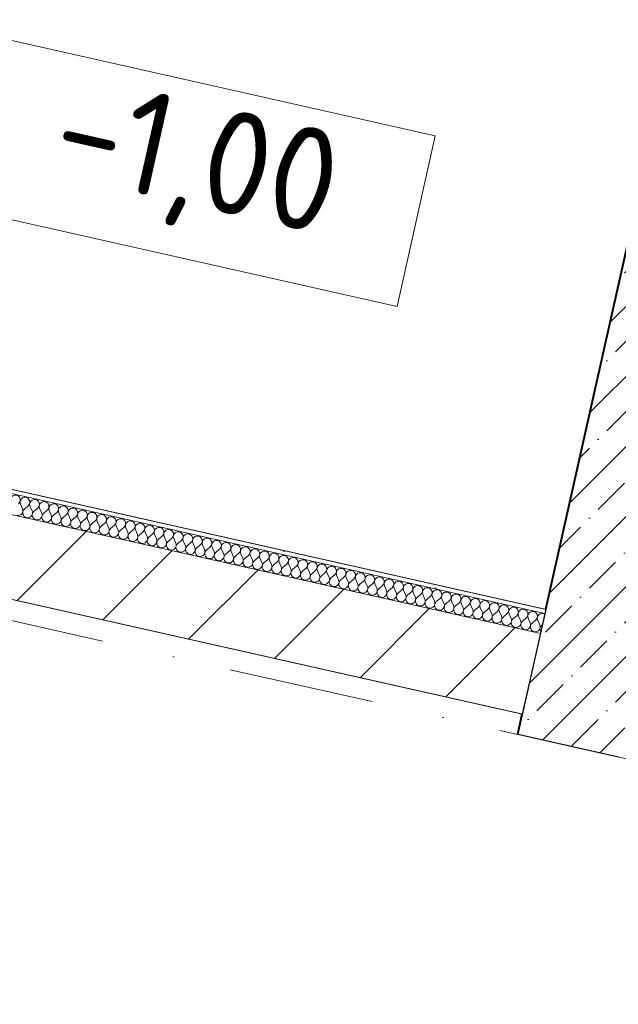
# Model space of a CAD drawing. Header units: millimetres. Extents: x -7218036 to -6920397, y 6117771 to 6333681.
# Tile 41 of 89: x -7178979 to -7177527, y 6142115 to 6144501. Entities that reach past the tile are written whole.
import ezdxf
from ezdxf.enums import TextEntityAlignment as Align

# ---------------------------------------------------------------- set-up
doc = ezdxf.new("R2010")
doc.units = ezdxf.units.MM
doc.header["$MEASUREMENT"] = 0
doc.linetypes.add('Штрихпунктирная', pattern=[670.277762, 352.777767, -176.388884, 0, -141.111112])
for name, color, linetype in [('S - автостоянка.АР', 7, 'Continuous'), ('АР-Стены_внешние_.АР', 7, 'Continuous'), ('АР-Стены_внутренние_пилоны.АР', 7, 'Continuous'), ('АР-Чертеж-Оси_Осевые размеры.АР', 7, 'Continuous')]:
    doc.layers.add(name, color=color, linetype=linetype)
for name, color, linetype, lineweight in [('АР-Отметки высот_новые.АР_Ном._пера__120', 7, 'Continuous', 0), ('АР-Стены_внешние_.АР_Ном._пера__1', 7, 'Continuous', 0), ('АР-Стены_внутренние_пилоны.АР_Ном._пера__1', 7, 'Continuous', 30), ('АР-Чертеж-Оси_Осевые размеры.АР_Ном._пера__120', 7, 'Continuous', 0)]:
    doc.layers.add(name, color=color, linetype=linetype, lineweight=lineweight)
doc.styles.add('РЎР“Р•РќР•Р\xa0Р\x98Р\xa0_РЎРўР\x98Р›Р¬_1', font='GOST_Common.ttf')
doc.styles.add('РЎР“Р•РќР•Р\xa0Р\x98Р\xa0_РЎРўР\x98Р›Р¬_3', font='GOTHIC.TTF')
pattern_1 = [(45, (-6566190.34, 6562677.8), (-84.852814, 84.852814), []), (45, (-6566232.77, 6562720.22), (-84.852814, 84.852814), [90, -30, 0, -30])]

# ---------------------------------------------------------------- blocks, each defined once
blk = doc.blocks.new('Стена_30_5', base_point=(-7176904.8, 6146054.5))
at = {"layer": 'АР-Стены_внешние_.АР', "linetype": 'Continuous', "lineweight": 0, "true_color": 0x000000}
h = blk.add_hatch(dxfattribs=at)
h.set_pattern_fill('ЖЕЛЕЗОБЕТОН__PROJECT__0005', color=18, style=0, pattern_type=2)
h.set_pattern_definition(pattern_1)
h.paths.add_polyline_path([(-7177054.1, 6145960), (-7177716, 6143013.3), (-7177472, 6142958.5), (-7176810.2, 6145905.2)])
h = blk.add_hatch(dxfattribs=at)
h.set_pattern_fill('ЖЕЛЕЗОБЕТОН__PROJECT__0005', color=18, style=0, pattern_type=2)
h.set_pattern_definition(pattern_1)
h.paths.add_polyline_path([(-7177770.7, 6142769.3), (-7177472, 6142958.5), (-7177716, 6143013.3)])
h = blk.add_hatch(dxfattribs=at)
h.set_pattern_fill('ЖЕЛЕЗОБЕТОН__PROJECT__0005', color=18, style=0, pattern_type=2)
h.set_pattern_definition(pattern_1)
h.paths.add_polyline_path([(-7177472, 6142958.5), (-7177770.7, 6142769.3), (-7177526.8, 6142714.5)])
at = {"layer": 'АР-Стены_внешние_.АР_Ном._пера__1', "color": 7, "linetype": 'Continuous', "lineweight": 30, "flags": 128}
blk.add_lwpolyline([(-7177054.1, 6145960), (-7177770.7, 6142769.3)], dxfattribs=at)
at = {"layer": 'АР-Стены_внутренние_пилоны.АР_Ном._пера__1', "color": 7, "linetype": 'Continuous', "lineweight": 30, "flags": 128}
blk.add_lwpolyline([(-7177770.7, 6142769.3), (-7177526.8, 6142714.5)], dxfattribs=at)
blk = doc.blocks.new('*X295', base_point=(-6566190.3, 6562677.8))
at = {"layer": 'АР-Стены_внешние_.АР_Ном._пера__1', "color": 7, "linetype": 'Continuous', "lineweight": 0}
for p, q in [((-7178976.9, 6143327), (-7178972, 6143316.1)), ((-7178958.3, 6143322.8), (-7178967.3, 6143315.1)), ((-7178953.6, 6143321.7), (-7178948.8, 6143310.9)), ((-7178935.1, 6143317.6), (-7178944.1, 6143309.8)), ((-7178930.4, 6143316.5), (-7178925.5, 6143305.7)), ((-7178911.8, 6143312.4), (-7178920.9, 6143304.6)), ((-7178907.2, 6143311.3), (-7178902.3, 6143300.5)), ((-7178888.6, 6143307.1), (-7178897.7, 6143299.4)), ((-7178884, 6143306.1), (-7178879.1, 6143295.2)), ((-7178865.4, 6143301.9), (-7178874.4, 6143294.2)), ((-7178860.7, 6143300.9), (-7178855.8, 6143290)), ((-7178842.1, 6143296.7), (-7178851.2, 6143289)), ((-7178837.5, 6143295.7), (-7178832.6, 6143284.8)), ((-7178818.9, 6143291.5), (-7178828, 6143283.8)), ((-7178814.3, 6143290.4), (-7178809.4, 6143279.6)), ((-7178795.7, 6143286.3), (-7178804.7, 6143278.5)), ((-7178791, 6143285.2), (-7178786.1, 6143274.4)), ((-7178772.4, 6143281.1), (-7178781.5, 6143273.3)), ((-7178767.8, 6143280), (-7178762.9, 6143269.1)), ((-7178749.2, 6143275.8), (-7178758.3, 6143268.1)), ((-7178744.6, 6143274.8), (-7178739.7, 6143263.9)), ((-7178726, 6143270.6), (-7178735, 6143262.9)), ((-7178721.3, 6143269.6), (-7178716.5, 6143258.7)), ((-7178702.8, 6143265.4), (-7178711.8, 6143257.7)), ((-7178698.1, 6143264.4), (-7178693.2, 6143253.5)), ((-7178679.5, 6143260.2), (-7178688.6, 6143252.5)), ((-7178674.9, 6143259.1), (-7178670, 6143248.3)), ((-7178656.3, 6143255), (-7178665.3, 6143247.2)), ((-7178651.6, 6143253.9), (-7178646.8, 6143243.1)), ((-7178633.1, 6143249.7), (-7178642.1, 6143242)), ((-7178628.4, 6143248.7), (-7178623.5, 6143237.8)), ((-7178609.8, 6143244.5), (-7178618.9, 6143236.8)), ((-7178605.2, 6143243.5), (-7178600.3, 6143232.6)), ((-7178586.6, 6143239.3), (-7178595.7, 6143231.6)), ((-7178582, 6143238.3), (-7178577.1, 6143227.4)), ((-7178563.4, 6143234.1), (-7178572.4, 6143226.4)), ((-7178558.7, 6143233), (-7178553.8, 6143222.2)), ((-7178540.1, 6143228.9), (-7178549.2, 6143221.1)), ((-7178535.5, 6143227.8), (-7178530.6, 6143217)), ((-7178516.9, 6143223.7), (-7178526, 6143215.9)), ((-7178512.3, 6143222.6), (-7178507.4, 6143211.8)), ((-7178493.7, 6143218.4), (-7178502.7, 6143210.7)), ((-7178489, 6143217.4), (-7178484.1, 6143206.5)), ((-7178470.4, 6143213.2), (-7178479.5, 6143205.5)), ((-7178465.8, 6143212.2), (-7178460.9, 6143201.3)), ((-7178447.2, 6143208), (-7178456.3, 6143200.3)), ((-7178442.6, 6143207), (-7178437.7, 6143196.1)), ((-7178424, 6143202.8), (-7178433, 6143195.1)), ((-7178419.3, 6143201.7), (-7178414.5, 6143190.9)), ((-7178400.8, 6143197.6), (-7178409.8, 6143189.8)), ((-7178396.1, 6143196.5), (-7178391.2, 6143185.7)), ((-7178377.5, 6143192.4), (-7178386.6, 6143184.6)), ((-7178372.9, 6143191.3), (-7178368, 6143180.5)), ((-7178354.3, 6143187.1), (-7178363.3, 6143179.4)), ((-7178349.6, 6143186.1), (-7178344.8, 6143175.2)), ((-7178331.1, 6143181.9), (-7178340.1, 6143174.2)), ((-7178326.4, 6143180.9), (-7178321.5, 6143170)), ((-7178307.8, 6143176.7), (-7178316.9, 6143169)), ((-7178303.2, 6143175.7), (-7178298.3, 6143164.8)), ((-7178284.6, 6143171.5), (-7178293.7, 6143163.8)), ((-7178280, 6143170.4), (-7178275.1, 6143159.6)), ((-7178261.4, 6143166.3), (-7178270.4, 6143158.5)), ((-7178256.7, 6143165.2), (-7178251.8, 6143154.4)), ((-7178238.1, 6143161), (-7178247.2, 6143153.3)), ((-7178233.5, 6143160), (-7178228.6, 6143149.1)), ((-7178214.9, 6143155.8), (-7178224, 6143148.1)), ((-7178210.3, 6143154.8), (-7178205.4, 6143143.9)), ((-7178191.7, 6143150.6), (-7178200.7, 6143142.9)), ((-7178187, 6143149.6), (-7178182.1, 6143138.7)), ((-7178168.4, 6143145.4), (-7178177.5, 6143137.7)), ((-7178163.8, 6143144.4), (-7178158.9, 6143133.5)), ((-7178145.2, 6143140.2), (-7178154.3, 6143132.5)), ((-7178140.6, 6143139.1), (-7178135.7, 6143128.3)), ((-7178122, 6143135), (-7178131, 6143127.2)), ((-7178117.3, 6143133.9), (-7178112.5, 6143123.1)), ((-7178098.8, 6143129.7), (-7178107.8, 6143122)), ((-7178094.1, 6143128.7), (-7178089.2, 6143117.8)), ((-7178075.5, 6143124.5), (-7178084.6, 6143116.8)), ((-7178070.9, 6143123.5), (-7178066, 6143112.6)), ((-7178052.3, 6143119.3), (-7178061.3, 6143111.6)), ((-7178047.6, 6143118.3), (-7178042.8, 6143107.4)), ((-7178029.1, 6143114.1), (-7178038.1, 6143106.4)), ((-7178024.4, 6143113), (-7178019.5, 6143102.2)), ((-7178005.8, 6143108.9), (-7178014.9, 6143101.1)), ((-7178001.2, 6143107.8), (-7177996.3, 6143097)), ((-7177982.6, 6143103.7), (-7177991.7, 6143095.9)), ((-7177978, 6143102.6), (-7177973.1, 6143091.8)), ((-7177959.4, 6143098.4), (-7177968.4, 6143090.7)), ((-7177954.7, 6143097.4), (-7177949.8, 6143086.5)), ((-7177936.1, 6143093.2), (-7177945.2, 6143085.5)), ((-7177931.5, 6143092.2), (-7177926.6, 6143081.3)), ((-7177912.9, 6143088), (-7177922, 6143080.3)), ((-7177908.3, 6143087), (-7177903.4, 6143076.1)), ((-7177889.7, 6143082.8), (-7177898.7, 6143075.1)), ((-7177885, 6143081.7), (-7177880.1, 6143070.9)), ((-7177866.4, 6143077.6), (-7177875.5, 6143069.8)), ((-7177861.8, 6143076.5), (-7177856.9, 6143065.7)), ((-7177843.2, 6143072.3), (-7177852.3, 6143064.6)), ((-7177838.6, 6143071.3), (-7177833.7, 6143060.4)), ((-7177820, 6143067.1), (-7177829, 6143059.4)), ((-7177815.3, 6143066.1), (-7177810.5, 6143055.2)), ((-7177796.8, 6143061.9), (-7177805.8, 6143054.2)), ((-7177792.1, 6143060.9), (-7177787.2, 6143050)), ((-7177773.5, 6143056.7), (-7177782.6, 6143049)), ((-7177768.9, 6143055.7), (-7177764, 6143044.8)), ((-7177750.3, 6143051.5), (-7177759.3, 6143043.8)), ((-7177745.6, 6143050.4), (-7177740.8, 6143039.6)), ((-7177727.1, 6143046.3), (-7177736.1, 6143038.5)), ((-7177722.4, 6143045.2), (-7177717.5, 6143034.4)), ((-7177711.1, 6143034.8), (-7177712.9, 6143033.3))]:
    blk.add_line(p, q, dxfattribs=at)
for centre, start, end in [((-7178989.2, 6143337.1), 310.4718, 204.2116), ((-7178966, 6143331.8), 310.4718, 204.2116), ((-7178942.8, 6143326.6), 310.4718, 204.2116), ((-7178919.6, 6143321.4), 310.4718, 204.2116), ((-7178982.9, 6143311.2), 257.3417, 24.2116), ((-7178959.6, 6143306), 130.4718, 257.3417), ((-7178959.6, 6143306), 257.3417, 24.2116), ((-7178936.4, 6143300.8), 130.4718, 257.3417), ((-7178896.3, 6143316.2), 310.4718, 204.2116), ((-7178873.1, 6143311), 310.4718, 204.2116), ((-7178849.9, 6143305.8), 310.4718, 204.2116), ((-7178826.6, 6143300.5), 310.4718, 204.2116), ((-7178936.4, 6143300.8), 257.3417, 24.2116), ((-7178913.2, 6143295.6), 130.4718, 257.3417), ((-7178913.2, 6143295.6), 257.3417, 24.2116), ((-7178889.9, 6143290.4), 130.4718, 257.3417), ((-7178889.9, 6143290.4), 257.3417, 24.2116), ((-7178866.7, 6143285.1), 130.4718, 257.3417), ((-7178866.7, 6143285.1), 257.3417, 24.2116), ((-7178843.5, 6143279.9), 130.4718, 257.3417), ((-7178843.5, 6143279.9), 257.3417, 24.2116), ((-7178803.4, 6143295.3), 310.4718, 204.2116), ((-7178780.2, 6143290.1), 310.4718, 204.2116), ((-7178756.9, 6143284.9), 310.4718, 204.2116), ((-7178733.7, 6143279.7), 310.4718, 204.2116), ((-7178710.5, 6143274.5), 310.4718, 204.2116), ((-7178820.2, 6143274.7), 130.4718, 257.3417), ((-7178820.2, 6143274.7), 257.3417, 24.2116), ((-7178797, 6143269.5), 130.4718, 257.3417), ((-7178797, 6143269.5), 257.3417, 24.2116), ((-7178773.8, 6143264.3), 130.4718, 257.3417), ((-7178773.8, 6143264.3), 257.3417, 24.2116), ((-7178750.5, 6143259), 130.4718, 257.3417), ((-7178750.5, 6143259), 257.3417, 24.2116), ((-7178727.3, 6143253.8), 130.4718, 257.3417), ((-7178687.2, 6143269.2), 310.4718, 204.2116), ((-7178664, 6143264), 310.4718, 204.2116), ((-7178640.8, 6143258.8), 310.4718, 204.2116), ((-7178617.6, 6143253.6), 310.4718, 204.2116), ((-7178594.3, 6143248.4), 310.4718, 204.2116), ((-7178727.3, 6143253.8), 257.3417, 24.2116), ((-7178704.1, 6143248.6), 130.4718, 257.3417), ((-7178704.1, 6143248.6), 257.3417, 24.2116), ((-7178680.9, 6143243.4), 130.4718, 257.3417), ((-7178680.9, 6143243.4), 257.3417, 24.2116), ((-7178657.6, 6143238.2), 130.4718, 257.3417), ((-7178657.6, 6143238.2), 257.3417, 24.2116), ((-7178634.4, 6143233), 130.4718, 257.3417), ((-7178634.4, 6143233), 257.3417, 24.2116), ((-7178611.2, 6143227.7), 130.4718, 257.3417), ((-7178571.1, 6143243.1), 310.4718, 204.2116), ((-7178547.9, 6143237.9), 310.4718, 204.2116), ((-7178524.6, 6143232.7), 310.4718, 204.2116), ((-7178501.4, 6143227.5), 310.4718, 204.2116), ((-7178611.2, 6143227.7), 257.3417, 24.2116), ((-7178587.9, 6143222.5), 130.4718, 257.3417), ((-7178587.9, 6143222.5), 257.3417, 24.2116), ((-7178564.7, 6143217.3), 130.4718, 257.3417), ((-7178564.7, 6143217.3), 257.3417, 24.2116), ((-7178541.5, 6143212.1), 130.4718, 257.3417), ((-7178541.5, 6143212.1), 257.3417, 24.2116), ((-7178518.2, 6143206.9), 130.4718, 257.3417), ((-7178478.2, 6143222.3), 310.4718, 204.2116), ((-7178454.9, 6143217.1), 310.4718, 204.2116), ((-7178431.7, 6143211.8), 310.4718, 204.2116), ((-7178408.5, 6143206.6), 310.4718, 204.2116), ((-7178385.2, 6143201.4), 310.4718, 204.2116), ((-7178518.2, 6143206.9), 257.3417, 24.2116), ((-7178495, 6143201.7), 130.4718, 257.3417), ((-7178495, 6143201.7), 257.3417, 24.2116), ((-7178471.8, 6143196.4), 130.4718, 257.3417), ((-7178471.8, 6143196.4), 257.3417, 24.2116), ((-7178448.5, 6143191.2), 130.4718, 257.3417), ((-7178448.5, 6143191.2), 257.3417, 24.2116), ((-7178425.3, 6143186), 130.4718, 257.3417), ((-7178425.3, 6143186), 257.3417, 24.2116), ((-7178402.1, 6143180.8), 130.4718, 257.3417), ((-7178362, 6143196.2), 310.4718, 204.2116), ((-7178338.8, 6143191), 310.4718, 204.2116), ((-7178315.6, 6143185.8), 310.4718, 204.2116), ((-7178292.3, 6143180.5), 310.4718, 204.2116), ((-7178402.1, 6143180.8), 257.3417, 24.2116), ((-7178378.9, 6143175.6), 130.4718, 257.3417), ((-7178378.9, 6143175.6), 257.3417, 24.2116), ((-7178355.6, 6143170.4), 130.4718, 257.3417), ((-7178355.6, 6143170.4), 257.3417, 24.2116), ((-7178332.4, 6143165.1), 130.4718, 257.3417), ((-7178332.4, 6143165.1), 257.3417, 24.2116), ((-7178309.2, 6143159.9), 130.4718, 257.3417), ((-7178309.2, 6143159.9), 257.3417, 24.2116), ((-7178269.1, 6143175.3), 310.4718, 204.2116), ((-7178245.9, 6143170.1), 310.4718, 204.2116), ((-7178222.6, 6143164.9), 310.4718, 204.2116), ((-7178199.4, 6143159.7), 310.4718, 204.2116), ((-7178176.2, 6143154.5), 310.4718, 204.2116), ((-7178285.9, 6143154.7), 130.4718, 257.3417), ((-7178285.9, 6143154.7), 257.3417, 24.2116), ((-7178262.7, 6143149.5), 130.4718, 257.3417), ((-7178262.7, 6143149.5), 257.3417, 24.2116), ((-7178239.5, 6143144.3), 130.4718, 257.3417), ((-7178239.5, 6143144.3), 257.3417, 24.2116), ((-7178216.2, 6143139), 130.4718, 257.3417), ((-7178216.2, 6143139), 257.3417, 24.2116), ((-7178193, 6143133.8), 130.4718, 257.3417), ((-7178152.9, 6143149.2), 310.4718, 204.2116), ((-7178129.7, 6143144), 310.4718, 204.2116), ((-7178106.5, 6143138.8), 310.4718, 204.2116), ((-7178083.2, 6143133.6), 310.4718, 204.2116), ((-7178193, 6143133.8), 257.3417, 24.2116), ((-7178169.8, 6143128.6), 130.4718, 257.3417), ((-7178169.8, 6143128.6), 257.3417, 24.2116), ((-7178146.5, 6143123.4), 130.4718, 257.3417), ((-7178146.5, 6143123.4), 257.3417, 24.2116), ((-7178123.3, 6143118.2), 130.4718, 257.3417), ((-7178123.3, 6143118.2), 257.3417, 24.2116), ((-7178100.1, 6143113), 130.4718, 257.3417), ((-7178100.1, 6143113), 257.3417, 24.2116), ((-7178060, 6143128.4), 310.4718, 204.2116), ((-7178036.8, 6143123.1), 310.4718, 204.2116), ((-7178013.6, 6143117.9), 310.4718, 204.2116), ((-7177990.3, 6143112.7), 310.4718, 204.2116), ((-7177967.1, 6143107.5), 310.4718, 204.2116), ((-7178076.8, 6143107.7), 130.4718, 257.3417), ((-7178076.8, 6143107.7), 257.3417, 24.2116), ((-7178053.6, 6143102.5), 130.4718, 257.3417), ((-7178053.6, 6143102.5), 257.3417, 24.2116), ((-7178030.4, 6143097.3), 130.4718, 257.3417), ((-7178030.4, 6143097.3), 257.3417, 24.2116), ((-7178007.2, 6143092.1), 130.4718, 257.3417), ((-7178007.2, 6143092.1), 257.3417, 24.2116), ((-7177983.9, 6143086.9), 130.4718, 257.3417), ((-7177943.9, 6143102.3), 310.4718, 204.2116), ((-7177920.6, 6143097.1), 310.4718, 204.2116), ((-7177897.4, 6143091.8), 310.4718, 204.2116), ((-7177874.2, 6143086.6), 310.4718, 204.2116), ((-7177850.9, 6143081.4), 310.4718, 204.2116), ((-7177983.9, 6143086.9), 257.3417, 24.2116), ((-7177960.7, 6143081.7), 130.4718, 257.3417), ((-7177960.7, 6143081.7), 257.3417, 24.2116), ((-7177937.5, 6143076.4), 130.4718, 257.3417), ((-7177937.5, 6143076.4), 257.3417, 24.2116), ((-7177914.2, 6143071.2), 130.4718, 257.3417), ((-7177914.2, 6143071.2), 257.3417, 24.2116), ((-7177891, 6143066), 130.4718, 257.3417), ((-7177891, 6143066), 257.3417, 24.2116), ((-7177867.8, 6143060.8), 130.4718, 257.3417), ((-7177827.7, 6143076.2), 310.4718, 204.2116), ((-7177804.5, 6143071), 310.4718, 204.2116), ((-7177781.2, 6143065.8), 310.4718, 204.2116), ((-7177758, 6143060.5), 310.4718, 204.2116), ((-7177867.8, 6143060.8), 257.3417, 24.2116), ((-7177844.5, 6143055.6), 130.4718, 257.3417), ((-7177844.5, 6143055.6), 257.3417, 24.2116), ((-7177821.3, 6143050.3), 130.4718, 257.3417), ((-7177821.3, 6143050.3), 257.3417, 24.2116), ((-7177798.1, 6143045.1), 130.4718, 257.3417), ((-7177798.1, 6143045.1), 257.3417, 24.2116), ((-7177774.8, 6143039.9), 130.4718, 257.3417), ((-7177734.8, 6143055.3), 310.4718, 204.2116), ((-7177711.6, 6143050.1), 58.8551, 204.2116), ((-7177774.8, 6143039.9), 257.3417, 24.2116), ((-7177751.6, 6143034.7), 130.4718, 257.3417), ((-7177751.6, 6143034.7), 257.3417, 24.2116), ((-7177728.4, 6143029.5), 130.4718, 257.3417), ((-7177728.4, 6143029.5), 257.3417, 24.2116), ((-7177705.2, 6143024.3), 130.4718, 214.2697)]:
    blk.add_arc(centre, 11.9, start, end, dxfattribs=at)
blk = doc.blocks.new('Стена_144_5', base_point=(-7184051.8, 6144467))
at = {"layer": 'АР-Стены_внешние_.АР', "linetype": 'Continuous', "lineweight": 0, "true_color": 0x000000}
h = blk.add_hatch(dxfattribs=at)
h.set_pattern_fill('ШТУКАТУРКА__ГИПС_01_0005', color=18, style=0, pattern_type=2)
h.set_pattern_definition([(45, (-6566190.34, 6563027.8), (-111.369318, 111.369318), [0, -105, 0, -157.5]), (110, (-6565840.34, 6563027.8), (148.001588, 53.868173), [0, -77, 0, -133])])
h.paths.add_polyline_path([(-7177702.8, 6143071.8), (-7183923.2, 6144468.9), (-7183925.4, 6144459.1), (-7177705, 6143062.1)])
at = {"layer": 'АР-Стены_внешние_.АР_Ном._пера__1', "color": 7, "linetype": 'Continuous', "lineweight": 0}
blk.add_line((-7177705, 6143062.1), (-7183925.4, 6144459.1), dxfattribs=at)
at = {"layer": 'АР-Стены_внешние_.АР_Ном._пера__1', "color": 7, "linetype": 'Continuous', "lineweight": 0, "flags": 128}
for points in [[(-7177702.8, 6143071.8), (-7183923.2, 6144468.9)], [(-7183936.4, 6144410.3), (-7177716, 6143013.3)], [(-7177702.8, 6143071.8), (-7177705, 6143062.1)], [(-7177705, 6143062.1), (-7177716, 6143013.3)]]:
    blk.add_lwpolyline(points, dxfattribs=at)
at = {"layer": 'АР-Стены_внешние_.АР', "color": 7, "lineweight": 0}
blk.add_blockref('*X295', (-6566190.3, 6562677.8), dxfattribs=at)
blk = doc.blocks.new('Стена_248_5', base_point=(-7184058.3, 6144437.7))
at = {"layer": 'АР-Стены_внутренние_пилоны.АР', "linetype": 'Continuous', "lineweight": 0, "true_color": 0x000000}
h = blk.add_hatch(dxfattribs=at)
h.set_pattern_fill('БЛОКИ_БЕТОННЫЕ_ЭФФЕКТИВН_7C', color=18, style=0, pattern_type=2)
h.set_pattern_definition([(45, (-6566190.34, 6562677.8), (-127.279217, 127.279217), [])])
h.paths.add_polyline_path([(-7183980.2, 6144215.2), (-7177759.8, 6142818.1), (-7177716, 6143013.3), (-7183936.4, 6144410.3)])
at = {"layer": 'АР-Стены_внутренние_пилоны.АР_Ном._пера__1', "color": 7, "linetype": 'Continuous', "lineweight": 15, "flags": 128}
for points in [[(-7177716, 6143013.3), (-7183936.4, 6144410.3)], [(-7183980.2, 6144215.2), (-7177759.8, 6142818.1)], [(-7177759.8, 6142818.1), (-7177716, 6143013.3)]]:
    blk.add_lwpolyline(points, dxfattribs=at)
blk = doc.blocks.new('Стандартный Маркер Сетки[93]_5', base_point=(-7215418.6, 6151224.6))
at = {"layer": 'АР-Чертеж-Оси_Осевые размеры.АР_Ном._пера__120', "color": 7, "linetype": 'Штрихпунктирная', "lineweight": 0}
blk.add_line((-7214442.9, 6151005.4), (-7135501.7, 6133275.6), dxfattribs=at)
at = {"layer": 'АР-Чертеж-Оси_Осевые размеры.АР_Ном._пера__120', "color": 7, "lineweight": 0, "style": 'РЎР“Р•РќР•Р\xa0Р\x98Р\xa0_РЎРўР\x98Р›Р¬_3'}
for tag, p in [('AC_MarkerText_1_0', (-7215836.5, 6151515.2)), ('AC_MarkerText_1_1', (-7133968.2, 6133128))]:
    blk.add_attdef(tag, text='', height=350, rotation=347.3417, dxfattribs=at).set_placement(p, align=Align.TOP_CENTER)
blk = doc.blocks.new('Стандартный Маркер Сетки[133]_5', base_point=(-7215418.6, 6151224.6))
at = {"layer": 'АР-Чертеж-Оси_Осевые размеры.АР_Ном._пера__120', "color": 7, "linetype": 'Штрихпунктирная', "lineweight": 0}
blk.add_line((-7214442.9, 6151005.4), (-7135501.7, 6133275.6), dxfattribs=at)
at = {"layer": 'АР-Чертеж-Оси_Осевые размеры.АР_Ном._пера__120', "color": 7, "lineweight": 0, "style": 'РЎР“Р•РќР•Р\xa0Р\x98Р\xa0_РЎРўР\x98Р›Р¬_3'}
for tag, p in [('AC_MarkerText_1_0', (-7215836.5, 6151515.2)), ('AC_MarkerText_1_1', (-7133968.2, 6133128))]:
    blk.add_attdef(tag, text='', height=350, rotation=347.3417, dxfattribs=at).set_placement(p, align=Align.TOP_CENTER)
blk = doc.blocks.new('Стандартный Маркер Сетки[136]_5', base_point=(-7215418.6, 6151224.6))
at = {"layer": 'АР-Чертеж-Оси_Осевые размеры.АР_Ном._пера__120', "color": 7, "linetype": 'Штрихпунктирная', "lineweight": 0}
blk.add_line((-7214442.9, 6151005.4), (-7135501.7, 6133275.6), dxfattribs=at)
at = {"layer": 'АР-Чертеж-Оси_Осевые размеры.АР_Ном._пера__120', "color": 7, "lineweight": 0, "style": 'РЎР“Р•РќР•Р\xa0Р\x98Р\xa0_РЎРўР\x98Р›Р¬_3'}
for tag, p in [('AC_MarkerText_1_0', (-7215836.5, 6151515.2)), ('AC_MarkerText_1_1', (-7133968.2, 6133128))]:
    blk.add_attdef(tag, text='', height=350, rotation=347.3417, dxfattribs=at).set_placement(p, align=Align.TOP_CENTER)
blk = doc.blocks.new('Стандартный Маркер Сетки[140]_5', base_point=(-7215418.6, 6151224.6))
at = {"layer": 'АР-Чертеж-Оси_Осевые размеры.АР_Ном._пера__120', "color": 7, "linetype": 'Штрихпунктирная', "lineweight": 0}
blk.add_line((-7214442.9, 6151005.4), (-7135501.7, 6133275.6), dxfattribs=at)
at = {"layer": 'АР-Чертеж-Оси_Осевые размеры.АР_Ном._пера__120', "color": 7, "lineweight": 0, "style": 'РЎР“Р•РќР•Р\xa0Р\x98Р\xa0_РЎРўР\x98Р›Р¬_3'}
for tag, p in [('AC_MarkerText_1_0', (-7215836.5, 6151515.2)), ('AC_MarkerText_1_1', (-7133968.2, 6133128))]:
    blk.add_attdef(tag, text='', height=350, rotation=347.3417, dxfattribs=at).set_placement(p, align=Align.TOP_CENTER)

msp = doc.modelspace()

# ---------------------------------------------------------------- linework, layer by layer
at = {"layer": 'S - автостоянка.АР', "color": 254, "linetype": 'Continuous', "lineweight": 0, "true_color": 0xd1c7d6, "flags": 128}
msp.add_lwpolyline([(-7183922.6, 6144468.7), (-7177704.7, 6143072.2), (-7177076, 6145871.8), (-7183293.8, 6147268.3)], close=True, dxfattribs=at)
at = {"layer": 'S - автостоянка.АР', "color": 9, "linetype": 'Continuous', "lineweight": 0, "true_color": 0xaec5d5, "flags": 128}
msp.add_lwpolyline([(-7176360.7, 6142452.3), (-7177772.7, 6142769.8), (-7177761.7, 6142818.6), (-7183980.3, 6144214.9), (-7184362.1, 6142512.2), (-7184413.9, 6142281.7), (-7185094.2, 6139253.6), (-7181591, 6138467.9), (-7181722.6, 6137882), (-7182106.2, 6136175), (-7181325.4, 6135999.7), (-7181380.4, 6135755.8), (-7179126.6, 6135247.8), (-7179071.7, 6135491.7), (-7178001.1, 6135251.2), (-7177998.6, 6135250.7), (-7177852.3, 6135217.8), (-7177906.8, 6134975.5), (-7175223.5, 6134373.1)], dxfattribs=at)
at = {"layer": 'АР-Отметки высот_новые.АР_Ном._пера__120', "color": 7, "linetype": 'Continuous', "lineweight": 0, "flags": 128}
msp.add_lwpolyline([(-7179049, 6144461.9), (-7177970.8, 6144219.7), (-7178063.6, 6143806.5), (-7179141.8, 6144048.7)], close=True, dxfattribs=at)

# ---------------------------------------------------------------- block references
at = {"layer": 'АР-Стены_внешние_.АР', "color": 7, "lineweight": 0}
for name, p in [('Стена_30_5', (-7176904.8, 6146054.5)), ('Стена_144_5', (-7184051.8, 6144467))]:
    msp.add_blockref(name, p, dxfattribs=at)
at = {"layer": 'АР-Стены_внутренние_пилоны.АР', "color": 7, "lineweight": 0}
msp.add_blockref('Стена_248_5', (-7184058.3, 6144437.7), dxfattribs=at)
at = {"layer": 'АР-Чертеж-Оси_Осевые размеры.АР', "color": 8, "linetype": 'Continuous', "lineweight": 15}
for name in ['Стандартный Маркер Сетки[93]_5', 'Стандартный Маркер Сетки[133]_5', 'Стандартный Маркер Сетки[136]_5', 'Стандартный Маркер Сетки[140]_5']:
    msp.add_blockref(name, (-7215418.6, 6151224.6), dxfattribs=at)

# ---------------------------------------------------------------- texts
at = {"layer": 'АР-Отметки высот_новые.АР_Ном._пера__120', "color": 7, "linetype": 'Continuous', "lineweight": 0, "insert": (-7178553.5, 6144146.7), "char_height": 250, "attachment_point": 5, "rotation": 347.3417, "style": 'РЎР“Р•РќР•Р\xa0Р\x98Р\xa0_РЎРўР\x98Р›Р¬_1'}
msp.add_mtext('\\A1;{\\pqc;\\fGOST Common|b0|i0|c204|p0;\\W1.000000;-1,00}', dxfattribs=at)

doc.saveas('drawing.dxf')
